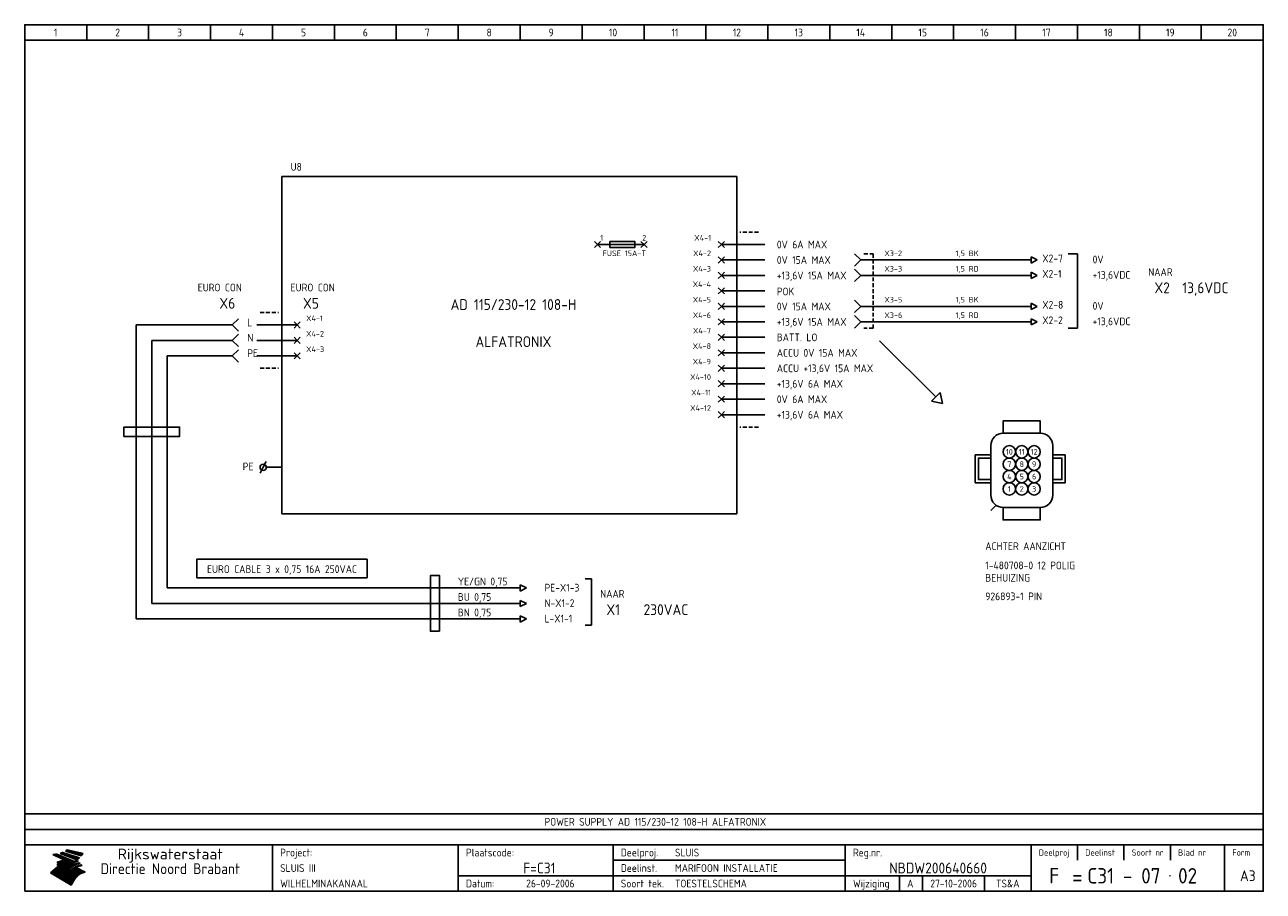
# Model space of a CAD drawing. Extents: x 10 to 1602, y 10 to 1124.
import ezdxf
from ezdxf.enums import TextEntityAlignment as Align

# ---------------------------------------------------------------- set-up
doc = ezdxf.new("R2010")
doc.units = 0
doc.header["$MEASUREMENT"] = 0
doc.header["$PDMODE"] = 1
doc.linetypes.add('DASHDOT', pattern=[1, 0.5, -0.25, 0, -0.25])
doc.linetypes.add('HIDDEN', pattern=[9.525, 6.35, -3.175])
for name, color, linetype in [('0-25', 7, 'CONTINUOUS'), ('0-35', 2, 'CONTINUOUS'), ('0-50', 3, 'CONTINUOUS'), ('B-25', 7, 'CONTINUOUS'), ('B-35', 2, 'CONTINUOUS'), ('S-25', 7, 'CONTINUOUS')]:
    doc.layers.add(name, color=color, linetype=linetype)
doc.styles.add('ISO', font='iso.shx')
doc.styles.get("Standard").update_dxf_attribs({"font": 'iso.shx'})

# ---------------------------------------------------------------- blocks, each defined once
blk = doc.blocks.new('KADERA3')
at = {"layer": '0-25'}
for p, q in [((30, 285), (30, 290)), ((50, 285), (50, 290)), ((70, 285), (70, 290)), ((90, 285), (90, 290)), ((110, 285), (110, 290)), ((130, 285), (130, 290)), ((150, 285), (150, 290)), ((170, 285), (170, 290)), ((190, 285), (190, 290)), ((210, 285), (210, 290)), ((230, 285), (230, 290)), ((250, 285), (250, 290)), ((270, 285), (270, 290)), ((290, 285), (290, 290)), ((310, 285), (310, 290)), ((330, 285), (330, 290)), ((350, 285), (350, 290)), ((370, 285), (370, 290)), ((390, 285), (390, 290)), ((10, 285), (410, 285)), ((410, 35), (10, 35)), ((410, 30), (10, 30)), ((350, 25), (350, 20)), ((365, 25), (365, 20)), ((380, 25), (380, 20)), ((200, 20), (275, 20)), ((150, 15), (335, 15)), ((292.5, 15), (292.5, 10)), ((300, 15), (300, 10)), ((320, 15), (320, 10))]:
    blk.add_line(p, q, dxfattribs=at)
at = {"layer": '0-25', "color": 7}
for p, q in [((19.1, 21.89), (25.12, 19)), ((19.1, 21.89), (25.12, 19)), ((19.17, 21.86), (20.7, 21.86)), ((19.29, 21.8), (20.83, 21.8)), ((19.4, 21.75), (20.96, 21.75)), ((19.52, 21.69), (21.09, 21.69)), ((19.64, 21.63), (21.22, 21.63)), ((19.74, 21.92), (20.56, 21.92)), ((19.75, 21.58), (21.36, 21.58)), ((19.87, 21.52), (21.49, 21.52)), ((19.99, 21.47), (21.62, 21.47)), ((20.11, 21.41), (21.75, 21.41)), ((20.22, 21.35), (21.88, 21.35)), ((20.25, 21.97), (20.43, 21.97)), ((20.34, 21.3), (22.02, 21.3)), ((20.38, 21.99), (26.02, 19.59)), ((20.38, 21.99), (26.02, 19.59)), ((20.46, 21.24), (22.15, 21.24)), ((20.57, 21.18), (22.28, 21.18)), ((20.69, 21.13), (22.41, 21.13)), ((20.81, 21.07), (22.55, 21.07)), ((20.92, 21.02), (22.68, 21.02)), ((21.04, 20.96), (22.81, 20.96)), ((21.16, 20.9), (22.94, 20.9)), ((21.27, 20.85), (23.07, 20.85)), ((21.39, 20.79), (23.21, 20.79)), ((21.47, 22.25), (26.83, 20.19)), ((21.47, 22.25), (26.83, 20.19)), ((21.49, 22.25), (23.07, 22.25)), ((21.51, 20.73), (23.34, 20.73)), ((21.6, 22.2), (23.25, 22.2)), ((21.63, 20.68), (23.47, 20.68)), ((21.65, 22.31), (22.89, 22.31)), ((21.74, 20.62), (23.6, 20.62)), ((21.75, 22.14), (23.42, 22.14)), ((21.8, 22.37), (22.71, 22.37)), ((21.86, 20.57), (23.73, 20.57)), ((21.9, 22.08), (23.6, 22.08)), ((21.94, 22.42), (22.53, 22.42)), ((21.98, 20.51), (23.87, 20.51)), ((22.04, 22.03), (23.78, 22.03)), ((22.06, 22.48), (22.36, 22.48)), ((22.09, 20.45), (24, 20.45)), ((22.18, 22.53), (27.65, 20.8)), ((22.18, 22.53), (27.65, 20.8)), ((22.19, 21.97), (23.96, 21.97)), ((22.21, 20.4), (24.13, 20.4)), ((22.33, 20.34), (24.26, 20.34)), ((22.34, 21.92), (24.13, 21.92)), ((22.37, 20), (23.08, 20)), ((22.44, 20.28), (24.4, 20.28)), ((22.48, 21.86), (24.31, 21.86)), ((22.49, 20.06), (23.04, 20.06)), ((22.56, 20.23), (24.53, 20.23)), ((22.61, 20.12), (22.93, 20.12)), ((22.63, 21.8), (24.49, 21.8)), ((22.68, 20.17), (24.66, 20.17)), ((22.71, 20.17), (22.82, 20.17)), ((23.11, 20.02), (22.77, 20.2)), ((23.11, 20.02), (22.77, 20.2)), ((22.78, 21.75), (24.67, 21.75)), ((22.79, 20.12), (24.79, 20.12)), ((22.91, 20.06), (24.92, 20.06)), ((22.92, 21.69), (24.85, 21.69)), ((23.03, 20), (25.06, 20)), ((23.07, 21.63), (25.02, 21.63)), ((23.14, 22.99), (28.22, 21.46)), ((23.14, 22.99), (28.22, 21.46)), ((23.15, 22.98), (25.33, 22.98)), ((23.22, 21.58), (25.2, 21.58)), ((23.23, 23.04), (25.09, 23.04)), ((23.32, 23.1), (24.84, 23.1)), ((23.34, 22.93), (25.57, 22.93)), ((23.36, 21.52), (25.38, 21.52)), ((23.4, 23.15), (24.6, 23.15)), ((23.49, 23.21), (24.36, 23.21)), ((23.51, 21.47), (25.56, 21.47)), ((23.52, 22.87), (25.81, 22.87)), ((23.57, 23.27), (24.12, 23.27)), ((23.64, 23.32), (23.87, 23.32)), ((23.66, 21.41), (25.74, 21.41)), ((23.7, 23.36), (28.82, 22.17)), ((23.7, 23.36), (28.82, 22.17)), ((23.71, 22.82), (26.06, 22.82)), ((23.8, 21.35), (25.91, 21.35)), ((23.9, 22.76), (26.3, 22.76)), ((23.95, 21.3), (26.09, 21.3)), ((24.09, 22.7), (26.54, 22.7)), ((24.09, 21.24), (26.27, 21.24)), ((24.24, 21.18), (26.45, 21.18)), ((24.27, 22.65), (26.78, 22.65)), ((24.39, 21.13), (26.62, 21.13)), ((24.46, 22.59), (27.03, 22.59)), ((24.53, 21.07), (26.8, 21.07)), ((24.65, 22.53), (27.27, 22.53)), ((24.68, 21.02), (26.98, 21.02)), ((24.83, 20.96), (27.16, 20.96)), ((24.84, 22.48), (27.51, 22.48)), ((24.97, 20.9), (27.34, 20.9)), ((25.02, 22.42), (27.75, 22.42)), ((25.12, 20.85), (27.51, 20.85)), ((25.21, 22.37), (28, 22.37)), ((25.27, 20.79), (27.63, 20.79)), ((25.4, 22.31), (28.24, 22.31)), ((25.41, 20.73), (27.57, 20.73)), ((25.56, 20.68), (27.51, 20.68)), ((25.58, 22.25), (28.48, 22.25)), ((25.71, 20.62), (27.44, 20.62)), ((25.77, 22.2), (28.72, 22.2)), ((25.85, 20.57), (27.37, 20.57)), ((25.96, 22.14), (28.79, 22.14)), ((26, 20.51), (27.29, 20.51)), ((26.15, 22.08), (28.75, 22.08)), ((26.15, 20.45), (27.22, 20.45)), ((26.29, 20.4), (27.14, 20.4)), ((26.33, 22.03), (28.71, 22.03)), ((26.44, 20.34), (27.06, 20.34)), ((26.52, 21.97), (28.66, 21.97)), ((26.59, 20.28), (26.97, 20.28)), ((26.71, 21.92), (28.62, 21.92)), ((26.73, 20.23), (26.89, 20.23)), ((26.9, 21.86), (28.57, 21.86)), ((27.08, 21.8), (28.52, 21.8)), ((27.27, 21.75), (28.48, 21.75)), ((27.46, 21.69), (28.43, 21.69)), ((27.65, 21.63), (28.38, 21.63)), ((27.83, 21.58), (28.33, 21.58)), ((28.02, 21.52), (28.28, 21.52)), ((28.21, 21.47), (28.22, 21.47)), ((20.58, 17.88), (18.3, 16)), ((20.58, 17.88), (18.3, 16)), ((24.94, 11.97), (18.3, 16)), ((24.94, 11.97), (18.3, 16)), ((18.31, 16.01), (20.96, 16.01)), ((18.38, 16.07), (21.46, 16.07)), ((18.45, 16.12), (21.88, 16.12)), ((18.52, 16.18), (22.15, 16.18)), ((18.59, 16.23), (22.38, 16.23)), ((18.65, 16.29), (22.58, 16.29)), ((18.72, 16.35), (22.75, 16.35)), ((18.79, 16.4), (22.91, 16.4)), ((18.86, 16.46), (20.6, 16.46)), ((18.93, 16.52), (20.6, 16.52)), ((18.99, 16.57), (20.6, 16.57)), ((19.06, 16.63), (20.6, 16.63)), ((19.13, 16.68), (20.6, 16.68)), ((19.2, 16.74), (20.6, 16.74)), ((19.27, 16.8), (20.6, 16.8)), ((19.33, 16.85), (21.07, 16.85)), ((19.4, 16.91), (21.55, 16.91)), ((19.47, 16.97), (21.88, 16.97)), ((19.54, 17.02), (22.13, 17.02)), ((19.61, 17.08), (22.34, 17.08)), ((19.67, 17.13), (20.6, 17.13)), ((19.74, 17.19), (20.6, 17.19)), ((19.81, 17.25), (20.6, 17.25)), ((19.88, 17.3), (20.6, 17.3)), ((19.95, 17.36), (20.6, 17.36)), ((20.01, 17.42), (20.6, 17.42)), ((20.08, 17.47), (20.93, 17.47)), ((20.15, 17.53), (21.26, 17.53)), ((20.22, 17.58), (21.51, 17.58)), ((20.29, 17.64), (21.72, 17.64)), ((20.35, 17.7), (21.9, 17.7)), ((20.42, 17.75), (22.07, 17.75)), ((20.49, 17.81), (22.22, 17.81)), ((20.56, 17.87), (22.36, 17.87)), ((20.6, 19.11), (20.58, 19.51)), ((20.6, 19.11), (20.58, 19.51)), ((20.58, 19.5), (22.09, 19.5)), ((20.58, 19.44), (21.95, 19.44)), ((20.59, 19.38), (21.79, 19.38)), ((20.59, 19.33), (21.62, 19.33)), ((20.59, 19.27), (21.42, 19.27)), ((20.6, 19.22), (21.2, 19.22)), ((20.6, 19.16), (20.93, 19.16)), ((20.6, 19.11), (20.69, 19.12)), ((20.6, 19.11), (20.69, 19.12)), ((20.6, 18.79), (20.77, 18.81)), ((20.6, 18.79), (20.77, 18.81)), ((20.6, 18.29), (20.6, 18.79)), ((20.6, 18.29), (20.6, 18.79)), ((20.6, 18.77), (22.46, 18.77)), ((20.6, 18.71), (22.33, 18.71)), ((20.6, 18.65), (22.19, 18.65)), ((20.6, 18.6), (22.04, 18.6)), ((20.6, 18.54), (21.87, 18.54)), ((20.6, 18.48), (21.68, 18.48)), ((20.6, 18.43), (21.46, 18.43)), ((20.6, 18.37), (21.21, 18.37)), ((20.6, 18.32), (20.87, 18.32)), ((20.6, 18.29), (20.88, 18.32)), ((20.6, 18.29), (20.88, 18.32)), ((20.6, 17.88), (20.86, 17.91)), ((20.6, 17.88), (20.86, 17.91)), ((20.6, 17.43), (20.97, 17.48)), ((20.6, 17.43), (20.97, 17.48)), ((20.6, 17.43), (20.6, 17.09)), ((20.6, 17.43), (20.6, 17.09)), ((20.6, 17.09), (21.26, 17.16)), ((20.6, 17.09), (21.26, 17.16)), ((20.6, 16.8), (21.37, 16.89)), ((20.6, 16.8), (21.37, 16.89)), ((20.6, 16.8), (20.6, 16.45)), ((20.6, 16.8), (20.6, 16.45)), ((20.6, 16.45), (21.56, 16.56)), ((20.6, 16.45), (21.56, 16.56)), ((20.6, 15.97), (21.67, 16.09)), ((20.6, 15.97), (21.67, 16.09)), ((20.7, 16.46), (23.06, 16.46)), ((20.9, 19.55), (22.23, 19.55)), ((20.9, 18.82), (22.59, 18.82)), ((20.98, 17.92), (22.5, 17.92)), ((21.02, 17.13), (22.53, 17.13)), ((21.19, 19.61), (22.35, 19.61)), ((21.2, 16.52), (23.2, 16.52)), ((21.32, 18.88), (22.71, 18.88)), ((21.32, 17.98), (22.62, 17.98)), ((21.42, 19.67), (22.47, 19.67)), ((21.47, 17.19), (22.7, 17.19)), ((21.59, 18.03), (22.74, 18.03)), ((21.61, 18.93), (22.82, 18.93)), ((21.62, 19.72), (22.59, 19.72)), ((21.72, 16.57), (23.32, 16.57)), ((21.77, 17.25), (22.85, 17.25)), ((21.8, 19.78), (22.69, 19.78)), ((21.8, 18.09), (22.85, 18.09)), ((21.84, 18.99), (22.92, 18.99)), ((21.96, 19.83), (22.79, 19.83)), ((21.99, 18.15), (22.95, 18.15)), ((22.01, 17.3), (22.99, 17.3)), ((22.03, 19.05), (23.03, 19.05)), ((22.1, 16.63), (23.44, 16.63)), ((22.11, 19.89), (22.89, 19.89)), ((22.16, 18.2), (23.05, 18.2)), ((22.21, 19.1), (23.12, 19.1)), ((22.21, 17.36), (23.12, 17.36)), ((22.24, 19.95), (22.99, 19.95)), ((22.31, 18.26), (23.15, 18.26)), ((22.36, 19.16), (23.22, 19.16)), ((22.38, 16.68), (23.56, 16.68)), ((22.39, 17.42), (23.24, 17.42)), ((22.45, 18.32), (23.24, 18.32)), ((22.51, 19.22), (23.3, 19.22)), ((22.56, 17.47), (23.36, 17.47)), ((22.59, 18.37), (23.33, 18.37)), ((22.6, 16.74), (23.66, 16.74)), ((22.64, 19.27), (23.39, 19.27)), ((22.71, 18.43), (23.42, 18.43)), ((22.71, 17.53), (23.47, 17.53)), ((22.77, 19.33), (23.47, 19.33)), ((22.79, 16.8), (23.77, 16.8)), ((22.83, 18.48), (23.5, 18.48)), ((22.84, 17.58), (23.57, 17.58)), ((22.89, 19.38), (23.55, 19.38)), ((22.94, 18.54), (23.58, 18.54)), ((22.96, 16.85), (23.86, 16.85)), ((22.97, 17.64), (23.67, 17.64)), ((23, 19.44), (23.63, 19.44)), ((23.04, 18.6), (23.66, 18.6)), ((23.1, 19.5), (23.72, 19.5)), ((23.1, 17.7), (23.77, 17.7)), ((23.12, 16.91), (23.96, 16.91)), ((23.14, 18.65), (23.74, 18.65)), ((23.15, 19.95), (25.19, 19.95)), ((23.21, 19.55), (23.8, 19.55)), ((23.21, 17.75), (23.86, 17.75)), ((23.21, 16.01), (28.9, 16.01)), ((23.24, 18.71), (23.82, 18.71)), ((23.26, 19.89), (25.32, 19.89)), ((23.26, 16.97), (24.05, 16.97)), ((23.3, 19.61), (23.88, 19.61)), ((23.32, 17.81), (23.95, 17.81)), ((23.33, 18.77), (23.91, 18.77)), ((23.37, 16.07), (29.08, 16.07)), ((23.38, 19.83), (25.45, 19.83)), ((23.39, 19.67), (23.81, 19.67)), ((23.39, 17.02), (24.14, 17.02)), ((23.42, 18.82), (23.99, 18.82)), ((23.42, 17.87), (24.03, 17.87)), ((23.45, 19.7), (23.58, 19.79)), ((23.45, 19.7), (23.58, 19.79)), ((23.48, 19.72), (23.7, 19.72)), ((23.5, 19.78), (25.58, 19.78)), ((23.51, 18.88), (24.07, 18.88)), ((23.51, 16.12), (29.27, 16.12)), ((23.52, 17.92), (24.11, 17.92)), ((23.52, 17.08), (24.22, 17.08)), ((23.54, 18.9), (24.3, 19.42)), ((23.54, 18.9), (24.3, 19.42)), ((23.56, 19.78), (23.59, 19.78)), ((23.56, 19.39), (23.9, 19.62)), ((23.56, 19.39), (23.9, 19.62)), ((23.58, 19.79), (23.9, 19.62)), ((23.58, 19.79), (23.9, 19.62)), ((23.59, 18.93), (24.15, 18.93)), ((23.61, 19.72), (25.72, 19.72)), ((23.62, 17.98), (24.2, 17.98)), ((23.63, 17.13), (24.3, 17.13)), ((23.65, 18.59), (24.62, 19.25)), ((23.65, 18.59), (24.62, 19.25)), ((29.41, 16.17), (23.65, 16.17)), ((23.67, 18.99), (24.23, 18.99)), ((23.71, 18.03), (24.28, 18.03)), ((23.73, 19.67), (25.85, 19.67)), ((23.75, 19.05), (24.32, 19.05)), ((23.75, 17.19), (24.38, 17.19)), ((23.77, 16.23), (29.47, 16.23)), ((23.79, 18.09), (24.36, 18.09)), ((23.83, 19.1), (24.4, 19.1)), ((23.85, 19.61), (25.98, 19.61)), ((23.85, 17.25), (24.46, 17.25)), ((23.88, 18.15), (24.44, 18.15)), ((23.89, 16.29), (29.36, 16.29)), ((23.92, 19.16), (24.48, 19.16)), ((23.94, 18.19), (25.23, 19.07)), ((23.94, 18.19), (25.23, 19.07)), ((23.95, 17.3), (24.55, 17.3)), ((23.96, 19.55), (25.96, 19.55)), ((23.96, 18.2), (24.53, 18.2)), ((24, 19.22), (24.56, 19.22)), ((24, 16.35), (29.24, 16.35)), ((24.04, 18.26), (24.61, 18.26)), ((24.05, 17.36), (24.63, 17.36)), ((24.06, 17.88), (25.34, 18.76)), ((24.06, 17.88), (25.34, 18.76)), ((24.08, 19.5), (25.88, 19.5)), ((24.08, 19.27), (24.58, 19.27)), ((24.11, 16.4), (29.13, 16.4)), ((24.13, 18.32), (24.69, 18.32)), ((24.14, 17.42), (24.71, 17.42)), ((24.16, 19.33), (24.47, 19.33)), ((24.2, 19.44), (25.79, 19.44)), ((24.21, 18.37), (24.77, 18.37)), ((24.21, 16.46), (29.02, 16.46)), ((24.23, 17.47), (24.79, 17.47)), ((24.24, 17.48), (25.52, 18.36)), ((24.24, 17.48), (25.52, 18.36)), ((24.25, 19.38), (24.36, 19.38)), ((24.29, 18.43), (24.85, 18.43)), ((24.3, 19.42), (24.62, 19.25)), ((24.3, 19.42), (24.62, 19.25)), ((24.31, 19.38), (25.71, 19.38)), ((24.31, 17.53), (24.87, 17.53)), ((24.31, 16.52), (28.91, 16.52)), ((24.35, 17.17), (25.64, 18.05)), ((24.35, 17.17), (25.64, 18.05)), ((24.37, 18.48), (24.94, 18.48)), ((24.39, 17.58), (24.96, 17.58)), ((24.4, 16.57), (28.79, 16.57)), ((24.43, 19.33), (25.62, 19.33)), ((24.45, 18.54), (25.02, 18.54)), ((24.47, 17.64), (25.04, 17.64)), ((24.49, 16.63), (28.68, 16.63)), ((24.54, 18.6), (25.1, 18.6)), ((24.55, 19.27), (25.54, 19.27)), ((24.56, 17.7), (25.12, 17.7)), ((24.57, 16.68), (28.57, 16.68)), ((24.62, 18.65), (25.18, 18.65)), ((24.63, 16.72), (25.91, 17.6)), ((24.63, 16.72), (25.91, 17.6)), ((24.64, 17.75), (25.2, 17.75)), ((24.66, 16.74), (28.45, 16.74)), ((24.67, 19.22), (25.45, 19.22)), ((24.7, 18.71), (25.27, 18.71)), ((24.72, 17.81), (25.29, 17.81)), ((24.74, 16.8), (28.34, 16.8)), ((24.78, 19.16), (25.37, 19.16)), ((24.78, 18.77), (25.34, 18.77)), ((24.8, 17.87), (25.37, 17.87)), ((24.82, 16.85), (28.23, 16.85)), ((24.87, 18.82), (25.4, 18.82)), ((24.89, 17.92), (25.45, 17.92)), ((24.9, 19.1), (25.28, 19.1)), ((24.9, 16.91), (28.11, 16.91)), ((24.95, 18.88), (25.45, 18.88)), ((24.97, 17.98), (25.53, 17.98)), ((24.99, 16.97), (28, 16.97)), ((25.02, 19.05), (25.2, 19.05)), ((25.03, 18.93), (25.51, 18.93)), ((25.05, 18.03), (25.61, 18.03)), ((25.07, 17.02), (27.89, 17.02)), ((25.11, 18.99), (25.57, 18.99)), ((26.02, 19.59), (25.12, 19)), ((26.02, 19.59), (25.12, 19)), ((25.13, 18.09), (25.68, 18.09)), ((25.15, 17.08), (27.77, 17.08)), ((25.19, 19.05), (25.63, 19.05)), ((25.21, 18.15), (25.75, 18.15)), ((25.23, 17.13), (27.66, 17.13)), ((25.26, 19.1), (25.7, 19.1)), ((25.3, 18.2), (25.82, 18.2)), ((25.31, 17.19), (27.55, 17.19)), ((25.33, 19.16), (25.77, 19.16)), ((25.38, 18.26), (25.89, 18.26)), ((25.39, 19.22), (25.85, 19.22)), ((25.4, 17.25), (27.43, 17.25)), ((25.46, 18.32), (25.97, 18.32)), ((25.47, 19.27), (25.93, 19.27)), ((25.48, 17.3), (27.32, 17.3)), ((25.54, 19.33), (26.03, 19.33)), ((25.54, 18.37), (26.06, 18.37)), ((25.56, 17.36), (27.21, 17.36)), ((25.62, 18.43), (26.14, 18.43)), ((25.63, 19.38), (26.13, 19.38)), ((25.64, 17.42), (27.1, 17.42)), ((25.7, 18.48), (26.24, 18.48)), ((25.72, 19.44), (26.24, 19.44)), ((25.73, 17.47), (26.98, 17.47)), ((25.79, 18.54), (26.34, 18.54)), ((25.81, 17.53), (26.87, 17.53)), ((25.82, 19.5), (26.36, 19.5)), ((25.89, 18.6), (26.46, 18.6)), ((25.89, 17.58), (26.76, 17.58)), ((25.93, 19.55), (26.53, 19.55)), ((25.96, 17.64), (26.64, 17.64)), ((25.99, 18.65), (26.58, 18.65)), ((26.04, 17.7), (26.59, 17.7)), ((26.06, 19.61), (26.85, 19.61)), ((26.1, 18.71), (26.72, 18.71)), ((26.12, 17.75), (26.67, 17.75)), ((26.2, 17.81), (26.76, 17.81)), ((26.21, 19.67), (27.23, 19.67)), ((26.23, 18.77), (26.89, 18.77)), ((26.29, 17.87), (26.86, 17.87)), ((26.37, 18.82), (27.09, 18.82)), ((26.39, 17.92), (26.97, 17.92)), ((26.44, 19.72), (27.18, 19.72)), ((26.49, 17.98), (27.09, 17.98)), ((26.53, 18.88), (27.34, 18.88)), ((26.56, 17.68), (29.54, 16.2)), ((26.56, 17.68), (29.54, 16.2)), ((26.6, 18.03), (27.22, 18.03)), ((26.72, 18.09), (27.38, 18.09)), ((26.73, 18.93), (27.66, 18.93)), ((26.85, 18.15), (27.56, 18.15)), ((26.99, 18.99), (27.9, 18.99)), ((27, 18.2), (27.8, 18.2)), ((27.13, 19.78), (27.25, 19.64)), ((27.13, 19.78), (27.25, 19.64)), ((27.18, 18.26), (28.13, 18.26)), ((27.26, 19.05), (27.84, 19.05)), ((27.39, 18.32), (28.47, 18.32)), ((27.7, 18.37), (28.49, 18.37)), ((27.78, 19.1), (27.93, 18.96)), ((27.78, 19.1), (27.93, 18.96)), ((28, 18.43), (28.44, 18.43)), ((28.29, 15.83), (29.54, 16.2)), ((28.29, 15.83), (29.54, 16.2)), ((28.39, 18.48), (28.54, 18.32)), ((28.39, 18.48), (28.54, 18.32)), ((29.54, 16.2), (29.45, 16.17)), ((29.54, 16.2), (29.45, 16.17)), ((29.46, 16.18), (29.47, 16.18)), ((18.38, 15.95), (20.6, 15.95)), ((18.47, 15.9), (20.6, 15.9)), ((18.57, 15.84), (20.6, 15.84)), ((18.66, 15.78), (20.6, 15.78)), ((18.75, 15.73), (20.6, 15.73)), ((18.85, 15.67), (20.6, 15.67)), ((18.94, 15.62), (20.6, 15.62)), ((19.03, 15.56), (27.83, 15.56)), ((19.12, 15.5), (27.75, 15.5)), ((19.22, 15.45), (27.66, 15.45)), ((19.31, 15.39), (27.58, 15.39)), ((19.4, 15.33), (27.5, 15.33)), ((19.49, 15.28), (27.43, 15.28)), ((19.59, 15.22), (27.36, 15.22)), ((19.68, 15.17), (27.29, 15.17)), ((19.77, 15.11), (27.22, 15.11)), ((19.86, 15.05), (27.15, 15.05)), ((19.96, 15), (27.09, 15)), ((20.05, 14.94), (27.02, 14.94)), ((20.14, 14.88), (26.96, 14.88)), ((20.24, 14.83), (26.9, 14.83)), ((20.33, 14.77), (26.84, 14.77)), ((20.42, 14.72), (26.79, 14.72)), ((20.51, 14.66), (26.73, 14.66)), ((20.6, 15.97), (20.6, 15.58)), ((20.6, 15.97), (20.6, 15.58)), ((20.6, 15.58), (21.95, 15.73)), ((20.6, 15.58), (21.95, 15.73)), ((20.61, 14.6), (26.68, 14.6)), ((20.7, 14.55), (26.62, 14.55)), ((20.79, 14.49), (26.57, 14.49)), ((20.88, 14.43), (26.52, 14.43)), ((20.94, 15.62), (27.92, 15.62)), ((20.98, 14.38), (26.47, 14.38)), ((21.07, 14.32), (26.42, 14.32)), ((21.16, 14.27), (26.38, 14.27)), ((21.25, 14.21), (26.33, 14.21)), ((21.35, 14.15), (26.29, 14.15)), ((21.44, 14.1), (26.24, 14.1)), ((21.45, 15.67), (28.01, 15.67)), ((21.53, 14.04), (26.2, 14.04)), ((21.63, 13.98), (26.16, 13.98)), ((21.72, 13.93), (26.12, 13.93)), ((21.81, 13.87), (26.08, 13.87)), ((21.9, 13.82), (26.04, 13.82)), ((21.96, 15.73), (28.11, 15.73)), ((22, 13.76), (26, 13.76)), ((22.09, 13.7), (25.96, 13.7)), ((22.18, 13.65), (25.93, 13.65)), ((22.27, 13.59), (25.89, 13.59)), ((22.34, 15.78), (28.21, 15.78)), ((22.37, 13.53), (25.86, 13.53)), ((22.46, 13.48), (25.82, 13.48)), ((22.55, 13.42), (25.79, 13.42)), ((22.62, 15.84), (28.33, 15.84)), ((22.65, 13.37), (25.76, 13.37)), ((22.74, 13.31), (25.73, 13.31)), ((22.83, 13.25), (25.69, 13.25)), ((22.84, 15.9), (28.52, 15.9)), ((22.92, 13.2), (25.66, 13.2)), ((23.02, 13.14), (25.63, 13.14)), ((23.04, 15.95), (28.71, 15.95)), ((23.11, 13.08), (25.59, 13.08)), ((23.2, 13.03), (25.56, 13.03)), ((23.29, 12.97), (25.53, 12.97)), ((23.39, 12.92), (25.5, 12.92)), ((23.48, 12.86), (25.46, 12.86)), ((23.57, 12.8), (25.43, 12.8)), ((23.66, 12.75), (25.4, 12.75)), ((23.76, 12.69), (25.36, 12.69)), ((23.85, 12.63), (25.33, 12.63)), ((23.94, 12.58), (25.3, 12.58)), ((24.04, 12.52), (25.26, 12.52)), ((24.13, 12.47), (25.23, 12.47)), ((24.22, 12.41), (25.2, 12.41)), ((24.31, 12.35), (25.17, 12.35)), ((24.41, 12.3), (25.13, 12.3)), ((24.5, 12.24), (25.1, 12.24)), ((24.59, 12.18), (25.07, 12.18)), ((24.68, 12.13), (25.03, 12.13)), ((24.78, 12.07), (25, 12.07)), ((24.87, 12.02), (24.97, 12.02)), ((24.94, 11.97), (25.81, 13.45)), ((24.94, 11.97), (25.81, 13.45))]:
    blk.add_line(p, q, dxfattribs=at)
for centre, radius, start, end in [((19.15, 29.7), 7.8, 269.6055, 279.0886), ((19.15, 29.7), 7.8, 269.6055, 279.0886), ((19.93, 25.38), 5.91, 276.3402, 298.7463), ((19.93, 25.38), 5.91, 276.3402, 298.7463), ((19.84, 25.09), 6.03, 278.129, 302.868), ((19.84, 25.09), 6.03, 278.129, 302.868), ((19.84, 27.26), 5.27, 288.0217, 296.3084), ((19.84, 27.26), 5.27, 288.0217, 296.3084), ((20.49, 27.56), 5.28, 300.0654, 307.393), ((20.49, 27.56), 5.28, 300.0654, 307.393), ((24.11, 24.7), 5.26, 301.1147, 312.2814), ((24.11, 24.7), 5.26, 301.1147, 312.2814), ((21.95, 27.32), 8.59, 316.9248, 323.1399), ((21.95, 27.32), 8.59, 316.9248, 323.1399), ((20.21, 23.78), 5.91, 273.6149, 304.3803), ((20.21, 23.78), 5.91, 273.6149, 304.3803), ((20.35, 24.56), 5.76, 274.164, 302.5474), ((20.35, 24.56), 5.76, 274.164, 302.5474), ((20.05, 24.28), 6.02, 277.9472, 305.7139), ((20.05, 24.28), 6.02, 277.9472, 305.7139), ((20.04, 23.49), 6.09, 278.8115, 306.4242), ((20.04, 23.49), 6.09, 278.8115, 306.4242), ((20.53, 23.07), 5.96, 277.0519, 304.973), ((20.53, 23.07), 5.96, 277.0519, 304.973), ((20.72, 22.76), 5.91, 276.3402, 304.3803), ((20.72, 22.76), 5.91, 276.3402, 304.3803), ((21.06, 22.34), 5.81, 274.9043, 303.1745), ((21.06, 22.34), 5.81, 274.9043, 303.1745), ((20.82, 22.06), 6.04, 278.1111, 305.8489), ((20.82, 22.06), 6.04, 278.1111, 305.8489), ((21.3, 21.6), 5.91, 276.3402, 304.3803), ((21.3, 21.6), 5.91, 276.3402, 304.3803), ((27.05, 17.17), 2.63, 107.4286, 133.7799), ((27.05, 17.17), 2.63, 107.4286, 133.7799), ((27.45, 16.91), 2.81, 110.4143, 138.7411), ((27.45, 16.91), 2.81, 110.4143, 138.7411), ((27.57, 15.64), 3.4, 98.1566, 126.9045), ((27.57, 15.64), 3.4, 98.1566, 126.9045), ((27.91, 15.54), 3.39, 100.5835, 132.088), ((27.91, 15.54), 3.39, 100.5835, 132.088), ((28.21, 14.74), 3.67, 95.7581, 128.7216), ((28.21, 14.74), 3.67, 95.7581, 128.7216), ((27.01, 16.84), 2.93, 87.7348, 104.8316), ((27.01, 16.84), 2.93, 87.7348, 104.8316), ((27.37, 15.71), 3.93, 91.7838, 103.2817), ((27.37, 15.71), 3.93, 91.7838, 103.2817), ((28.4, 15.05), 3.21, 96.3886, 125.0052), ((28.4, 15.05), 3.21, 96.3886, 125.0052), ((27.82, 16.31), 2.8, 90.634, 105.1984), ((27.82, 16.31), 2.8, 90.634, 105.1984), ((28.19, 15.04), 3.93, 93.8342, 103.2817), ((28.19, 15.04), 3.93, 93.8342, 103.2817), ((28.58, 15.69), 2.8, 93.8141, 105.1984), ((28.58, 15.69), 2.8, 93.8141, 105.1984), ((28.95, 14.41), 3.93, 96.0135, 103.2817), ((28.95, 14.41), 3.93, 96.0135, 103.2817), ((31.24, 10.26), 6.3, 117.9568, 149.6251), ((31.24, 10.26), 6.3, 117.9568, 149.6251)]:
    blk.add_arc(centre, radius, start, end, dxfattribs=at)
at = {"layer": '0-35'}
for p, q in [((90, 25), (90, 10)), ((150, 25), (150, 10)), ((200, 25), (200, 10)), ((275, 25), (275, 10)), ((335, 25), (335, 10)), ((397.5, 25), (397.5, 10))]:
    blk.add_line(p, q, dxfattribs=at)
at = {"layer": '0-50'}
for p, q in [((10, 25), (410, 25)), ((348.75, 15), (351.25, 15)), ((348.75, 13.5), (351.25, 13.5))]:
    blk.add_line(p, q, dxfattribs=at)
blk.add_lwpolyline([(10, 10), (410, 10), (410, 290), (10, 290)], close=True, dxfattribs=at)
at = {"layer": '0-50', "const_width": 0.25}
blk.add_lwpolyline([(379.75, 15, 1), (380, 15, 1)], format="xyb", close=True, dxfattribs=at)
at = {"layer": '0-25', "style": 'ISO'}
for s, height, p in [('Project:', 2.5, (92.5, 22.5)), ('Plaatscode:', 2.5, (152.5, 22.5)), ('Deelproj.', 2.5, (202.5, 22.5)), ('Reg.nr.', 2.5, (277.5, 22.5)), ('Deelproj', 2, (337.5, 22.5)), ('Deelinst', 2, (352.5, 22.5)), ('Soort nr', 2, (367.5, 22.5)), ('Blad nr', 2, (382.5, 22.5)), ('Form', 2, (400, 22.5)), ('Deelinst.', 2.5, (202.5, 17.5)), ('Datum:', 2.5, (152.5, 12.5)), ('Soort tek.', 2.5, (202.5, 12.5)), ('Wijziging', 2.5, (277.5, 12.5))]:
    blk.add_text(s, height=height, dxfattribs=at).set_placement(p, align=Align.MIDDLE_LEFT)
for tag, p in [('STR1', (20, 287.5)), ('STR2', (40, 287.5)), ('STR3', (60, 287.5)), ('STR4', (80, 287.5)), ('STR5', (100, 287.5)), ('STR6', (120, 287.5)), ('STR7', (140, 287.5)), ('STR8', (160, 287.5)), ('STR9', (180, 287.5)), ('STR10', (200, 287.5)), ('STR11', (220, 287.5)), ('STR12', (240, 287.5)), ('STR13', (260, 287.5)), ('STR14', (280, 287.5)), ('STR15', (300, 287.5)), ('STR16', (320, 287.5)), ('STR17', (340, 287.5)), ('STR18', (360, 287.5)), ('STR19', (380, 287.5)), ('STR20', (400, 287.5)), ('W', (180, 12.5)), ('Z', (310, 12.5)), ('Y', (327.5, 12.5))]:
    blk.add_attdef(tag, text='', height=2.5, dxfattribs=at).set_placement(p, align=Align.MIDDLE)
for tag, p in [('N', (220, 22.5)), ('B', (92.5, 17.5)), ('P', (220, 17.5)), ('C', (92.5, 12.5)), ('U', (220, 12.5)), ('REV', (295, 12.5))]:
    blk.add_attdef(tag, text='', height=2.5, dxfattribs=at).set_placement(p, align=Align.MIDDLE_LEFT)
at = {"layer": '0-35', "style": 'ISO', "width": 1.182609}
blk.add_text('Rijkswaterstaat', height=3.5, dxfattribs=at).set_placement((40, 20.28), (74, 20.28), align=Align.FIT)
at = {"layer": '0-35', "color": 2, "style": 'ISO', "width": 1.016949}
blk.add_text('Directie Noord Brabant', height=3.5, dxfattribs=at).set_placement((34.5, 15.53), (79.5, 15.53), align=Align.FIT)
at = {"layer": '0-35', "style": 'ISO'}
for tag, p in [('X', (178.5, 17.5)), ('FORM', (402.5, 15))]:
    blk.add_attdef(tag, text='', height=3.5, dxfattribs=at).set_placement(p, align=Align.MIDDLE_LEFT)
blk.add_attdef('RNR', text='', height=3.5, dxfattribs=at).set_placement((305, 17.5), align=Align.MIDDLE)
at = {"layer": '0-50', "style": 'ISO'}
for tag, p in [('M', (342.5, 15)), ('O', (365, 15))]:
    blk.add_attdef(tag, text='', height=5, dxfattribs=at).set_placement(p, align=Align.MIDDLE)
blk.add_attdef('Q', text='', height=5, dxfattribs=at).set_placement((382.5, 15), align=Align.MIDDLE_LEFT)
blk = doc.blocks.new('0033')
at = {"layer": 'S-25'}
for p in [(-0.94, -1.88), (0.94, 1.88)]:
    blk.add_line(p, (0, 0), dxfattribs=at)
blk.add_circle((0, 0), 1, dxfattribs=at)
at = {"layer": 'B-25'}
blk.add_attdef('KT', text='', height=2.5, dxfattribs=at).set_placement((-2, -1), align=Align.RIGHT)
blk.add_attdef('KN1', (2, -1.01), '', height=2.5, dxfattribs=at)

msp = doc.modelspace()

# ---------------------------------------------------------------- linework, layer by layer
at = {"layer": '0-35'}
for p, q in [((93, 241), (240, 241)), ((93, 241), (93, 132)), ((240, 241), (240, 132)), ((93, 132), (240, 132))]:
    msp.add_line(p, q, dxfattribs=at)
at = {"layer": '0-50'}
for p, q in [((249, 219), (244, 219)), ((249, 214), (244, 214)), ((249, 209), (244, 209)), ((249, 204), (244, 204)), ((249, 199), (244, 199)), ((85, 193), (90, 193)), ((249, 194), (244, 194)), ((85, 188), (90, 188)), ((249, 189), (244, 189)), ((249, 184), (244, 184)), ((85, 183), (90, 183)), ((249, 179), (244, 179)), ((249, 174), (244, 174)), ((249, 169), (244, 169)), ((249, 164), (244, 164)), ((322, 133), (323.72, 134.72))]:
    msp.add_line(p, q, dxfattribs=at)
msp.add_lwpolyline([(326, 158), (338, 158, -0.414214), (342, 154), (342, 138, -0.414214), (338, 134), (326, 134, -0.414214), (322, 138), (322, 154, -0.414214)], format="xyb", close=True, dxfattribs=at)
at = {"layer": 'B-25'}
for p, q in [((337, 214), (335, 215)), ((335, 215), (335, 213)), ((335, 213), (337, 214)), ((337, 209), (335, 210)), ((335, 210), (335, 208)), ((335, 208), (337, 209)), ((337, 199), (335, 200)), ((335, 200), (335, 198)), ((335, 198), (337, 199)), ((335, 195), (335, 193)), ((337, 194), (335, 195)), ((335, 193), (337, 194)), ((304.24, 169.76), (286.1, 187.9)), ((305.66, 171.17), (302.83, 168.34)), ((302.83, 168.34), (306.36, 167.64)), ((306.36, 167.64), (305.66, 171.17)), ((170, 109), (170, 107)), ((172, 108), (170, 109)), ((170, 107), (172, 108)), ((191, 111), (193, 111)), ((193, 111), (193, 96)), ((170, 104), (170, 102)), ((172, 103), (170, 104)), ((170, 102), (172, 103)), ((172, 98), (170, 99)), ((170, 99), (170, 97)), ((170, 97), (172, 98)), ((193, 96), (191, 96))]:
    msp.add_line(p, q, dxfattribs=at)
for points in [[(199, 220), (207, 220), (207, 218), (199, 218)], [(42, 157), (60, 157), (60, 160), (42, 160)], [(120.57, 111.28), (65.57, 111.28), (65.57, 117.28), (120.57, 117.28)], [(144, 94), (144, 112), (141, 112), (141, 94)]]:
    msp.add_lwpolyline(points, close=True, dxfattribs=at)
for points in [[(326, 158), (326, 162), (338, 162), (338, 158)], [(322, 142), (317, 142), (317, 151), (322, 151)], [(322, 143), (318, 143), (318, 150), (322, 150)], [(342, 151), (346, 151), (346, 142), (342, 142)], [(342, 150), (345, 150), (345, 143), (342, 143)], [(338, 134), (338, 130), (326, 130), (326, 134)]]:
    msp.add_lwpolyline(points, dxfattribs=at)
for centre in [(328, 152), (332, 152), (336, 152), (328, 148), (332, 148), (336, 148), (328, 144), (332, 144), (336, 144), (328, 140), (332, 140), (336, 140)]:
    msp.add_circle(centre, 2, dxfattribs=at)
at = {"layer": 'S-25'}
for p, q in [((195, 219), (194, 220)), ((195, 219), (196, 220)), ((210, 219), (209, 220)), ((210, 219), (211, 220)), ((235, 219), (234, 220)), ((235, 219), (236, 220)), ((195, 219), (194, 218)), ((210, 219), (195, 219)), ((195, 219), (196, 218)), ((210, 219), (209, 218)), ((210, 219), (211, 218)), ((235, 219), (234, 218)), ((235, 219), (236, 218)), ((244, 219), (235, 219)), ((280, 214), (278, 216)), ((347, 216), (350, 216)), ((350, 216), (350, 192)), ((235, 214), (234, 215)), ((235, 214), (234, 213)), ((235, 214), (236, 215)), ((244, 214), (235, 214)), ((235, 214), (236, 213)), ((280, 214), (278, 212)), ((335, 214), (280, 214)), ((235, 209), (234, 210)), ((235, 209), (234, 208)), ((235, 209), (236, 210)), ((244, 209), (235, 209)), ((235, 209), (236, 208)), ((280, 209), (278, 211)), ((280, 209), (278, 207)), ((335, 209), (280, 209)), ((235, 204), (234, 205)), ((235, 204), (234, 203)), ((235, 204), (236, 205)), ((244, 204), (235, 204)), ((235, 204), (236, 203)), ((235, 199), (234, 200)), ((235, 199), (236, 200)), ((280, 199), (278, 201)), ((235, 199), (234, 198)), ((244, 199), (235, 199)), ((235, 199), (236, 198)), ((280, 199), (278, 197)), ((280, 194), (278, 196)), ((335, 199), (280, 199)), ((46, 193), (77, 193)), ((46, 193), (46, 98)), ((77, 193), (79, 195)), ((77, 193), (79, 191)), ((90, 193), (98, 193)), ((98, 193), (97, 194)), ((98, 193), (97, 192)), ((98, 193), (99, 194)), ((98, 193), (99, 192)), ((235, 194), (234, 195)), ((235, 194), (234, 193)), ((235, 194), (236, 195)), ((244, 194), (235, 194)), ((235, 194), (236, 193)), ((280, 194), (278, 192)), ((335, 194), (280, 194)), ((350, 192), (347, 192)), ((51, 188), (77, 188)), ((51, 188), (51, 103)), ((77, 188), (79, 190)), ((77, 188), (79, 186)), ((90, 188), (98, 188)), ((98, 188), (97, 189)), ((98, 188), (97, 187)), ((98, 188), (99, 189)), ((98, 188), (99, 187)), ((235, 189), (234, 190)), ((235, 189), (234, 188)), ((235, 189), (236, 190)), ((244, 189), (235, 189)), ((235, 189), (236, 188)), ((77, 183), (79, 185)), ((98, 183), (97, 184)), ((98, 183), (99, 184)), ((235, 184), (234, 185)), ((235, 184), (234, 183)), ((235, 184), (236, 185)), ((244, 184), (235, 184)), ((235, 184), (236, 183)), ((56, 183), (77, 183)), ((56, 183), (56, 108)), ((77, 183), (79, 181)), ((90, 183), (98, 183)), ((98, 183), (97, 182)), ((98, 183), (99, 182)), ((235, 179), (234, 180)), ((235, 179), (236, 180)), ((235, 179), (234, 178)), ((244, 179), (235, 179)), ((235, 179), (236, 178)), ((235, 174), (234, 175)), ((235, 174), (234, 173)), ((235, 174), (236, 175)), ((235, 174), (236, 173)), ((244, 174), (235, 174)), ((235, 169), (234, 170)), ((235, 169), (234, 168)), ((235, 169), (236, 170)), ((244, 169), (235, 169)), ((235, 169), (236, 168)), ((235, 164), (234, 165)), ((235, 164), (234, 163)), ((235, 164), (236, 165)), ((244, 164), (235, 164)), ((235, 164), (236, 163)), ((88, 147), (93, 147)), ((56, 108), (170, 108)), ((51, 103), (170, 103)), ((46, 98), (170, 98))]:
    msp.add_line(p, q, dxfattribs=at)
at = {"layer": 'S-25', "linetype": 'HIDDEN', "ltscale": 0.2}
for p, q in [((247, 223), (241, 223)), ((281, 216), (284, 216)), ((284, 216), (284, 192)), ((86, 197), (92, 197)), ((284, 192), (281, 192)), ((86, 179), (92, 179)), ((247, 160), (241, 160))]:
    msp.add_line(p, q, dxfattribs=at)
at = {"layer": 'S-25'}
for p in [(168.25, 215), (168.25, 215), (168.25, 215), (175.5, 215), (175.5, 215), (175.5, 215), (182.75, 215), (182.75, 215), (182.75, 215), (180, 105), (40, 55), (180, 50), (180, 50)]:
    msp.add_point(p, dxfattribs=at)
at = {"layer": 'S-25', "linetype": 'Continuous'}
msp.add_point((85, 124.5), dxfattribs=at)
msp.add_point((85, 124.5), dxfattribs=at)

# ---------------------------------------------------------------- block references
at = {"layer": 'S-25'}
ref = msp.add_blockref('KADERA3', (0, 0), dxfattribs=at)
ref.add_attrib('B', 'SLUIS III', dxfattribs={"layer": '0-25', "height": 2.5, "style": 'ISO'}).set_placement((92.5, 17.5), align=Align.MIDDLE_LEFT)
ref.add_attrib('C', 'WILHELMINAKANAAL', dxfattribs={"layer": '0-25', "height": 2.5, "style": 'ISO'}).set_placement((92.5, 12.5), align=Align.MIDDLE_LEFT)
ref.add_attrib('N', 'SLUIS', dxfattribs={"layer": '0-25', "height": 2.5, "style": 'ISO'}).set_placement((220, 22.5), align=Align.MIDDLE_LEFT)
ref.add_attrib('P', 'MARIFOON INSTALLATIE', dxfattribs={"layer": '0-25', "height": 2.5, "style": 'ISO'}).set_placement((220, 17.5), align=Align.MIDDLE_LEFT)
ref.add_attrib('U', 'TOESTELSCHEMA', dxfattribs={"layer": '0-25', "height": 2.5, "style": 'ISO'}).set_placement((220, 12.5), align=Align.MIDDLE_LEFT)
ref.add_attrib('M', 'F', dxfattribs={"layer": '0-50', "height": 5, "style": 'ISO'}).set_placement((342.5, 15), align=Align.MIDDLE)
ref.add_attrib('O', 'C31 - 07', dxfattribs={"layer": '0-50', "height": 5, "style": 'ISO'}).set_placement((365, 15), align=Align.MIDDLE)
ref.add_attrib('Q', '02', dxfattribs={"layer": '0-50', "height": 5, "style": 'ISO'}).set_placement((382.5, 15), align=Align.MIDDLE_LEFT)
ref.add_attrib('X', 'F=C31', dxfattribs={"layer": '0-35', "height": 3.5, "style": 'ISO'}).set_placement((171, 17.5), align=Align.MIDDLE_LEFT)
ref.add_attrib('RNR', 'NBDW200640660', dxfattribs={"layer": '0-35', "height": 3.5, "style": 'ISO'}).set_placement((305, 17.5), align=Align.MIDDLE)
ref.add_attrib('W', '26-09-2006', dxfattribs={"layer": '0-25', "height": 2.5, "style": 'ISO'}).set_placement((179.75, 12.5), align=Align.MIDDLE)
ref.add_attrib('FORM', 'A3', dxfattribs={"layer": '0-35', "height": 3.5, "style": 'ISO'}).set_placement((402.5, 15), align=Align.MIDDLE_LEFT)
ref.add_attrib('REV', 'A', dxfattribs={"layer": '0-25', "height": 2.5, "style": 'ISO'}).set_placement((295, 12.5), align=Align.MIDDLE_LEFT)
ref.add_attrib('Z', '27-10-2006', dxfattribs={"layer": '0-25', "height": 2.5, "style": 'ISO'}).set_placement((310, 12.5), align=Align.MIDDLE)
ref.add_attrib('Y', 'TS&A', dxfattribs={"layer": '0-25', "height": 2.5, "style": 'ISO'}).set_placement((327.5, 12.5), align=Align.MIDDLE)
ref.add_attrib('STR1', '1', dxfattribs={"layer": '0-25', "height": 2.5, "style": 'ISO'}).set_placement((20, 287.5), align=Align.MIDDLE)
ref.add_attrib('STR2', '2', dxfattribs={"layer": '0-25', "height": 2.5, "style": 'ISO'}).set_placement((40, 287.5), align=Align.MIDDLE)
ref.add_attrib('STR3', '3', dxfattribs={"layer": '0-25', "height": 2.5, "style": 'ISO'}).set_placement((60, 287.5), align=Align.MIDDLE)
ref.add_attrib('STR4', '4', dxfattribs={"layer": '0-25', "height": 2.5, "style": 'ISO'}).set_placement((80, 287.5), align=Align.MIDDLE)
ref.add_attrib('STR5', '5', dxfattribs={"layer": '0-25', "height": 2.5, "style": 'ISO'}).set_placement((100, 287.5), align=Align.MIDDLE)
ref.add_attrib('STR6', '6', dxfattribs={"layer": '0-25', "height": 2.5, "style": 'ISO'}).set_placement((120, 287.5), align=Align.MIDDLE)
ref.add_attrib('STR7', '7', dxfattribs={"layer": '0-25', "height": 2.5, "style": 'ISO'}).set_placement((140, 287.5), align=Align.MIDDLE)
ref.add_attrib('STR8', '8', dxfattribs={"layer": '0-25', "height": 2.5, "style": 'ISO'}).set_placement((160, 287.5), align=Align.MIDDLE)
ref.add_attrib('STR9', '9', dxfattribs={"layer": '0-25', "height": 2.5, "style": 'ISO'}).set_placement((180, 287.5), align=Align.MIDDLE)
ref.add_attrib('STR10', '10', dxfattribs={"layer": '0-25', "height": 2.5, "style": 'ISO'}).set_placement((200, 287.5), align=Align.MIDDLE)
ref.add_attrib('STR11', '11', dxfattribs={"layer": '0-25', "height": 2.5, "style": 'ISO'}).set_placement((220, 287.5), align=Align.MIDDLE)
ref.add_attrib('STR12', '12', dxfattribs={"layer": '0-25', "height": 2.5, "style": 'ISO'}).set_placement((240, 287.5), align=Align.MIDDLE)
ref.add_attrib('STR13', '13', dxfattribs={"layer": '0-25', "height": 2.5, "style": 'ISO'}).set_placement((260, 287.5), align=Align.MIDDLE)
ref.add_attrib('STR14', '14', dxfattribs={"layer": '0-25', "height": 2.5, "style": 'ISO'}).set_placement((280, 287.5), align=Align.MIDDLE)
ref.add_attrib('STR15', '15', dxfattribs={"layer": '0-25', "height": 2.5, "style": 'ISO'}).set_placement((300, 287.5), align=Align.MIDDLE)
ref.add_attrib('STR16', '16', dxfattribs={"layer": '0-25', "height": 2.5, "style": 'ISO'}).set_placement((320, 287.5), align=Align.MIDDLE)
ref.add_attrib('STR17', '17', dxfattribs={"layer": '0-25', "height": 2.5, "style": 'ISO'}).set_placement((340, 287.5), align=Align.MIDDLE)
ref.add_attrib('STR18', '18', dxfattribs={"layer": '0-25', "height": 2.5, "style": 'ISO'}).set_placement((360, 287.5), align=Align.MIDDLE)
ref.add_attrib('STR19', '19', dxfattribs={"layer": '0-25', "height": 2.5, "style": 'ISO'}).set_placement((380, 287.5), align=Align.MIDDLE)
ref.add_attrib('STR20', '20', dxfattribs={"layer": '0-25', "height": 2.5, "style": 'ISO'}).set_placement((400, 287.5), align=Align.MIDDLE)
at = {"layer": 'S-25', "linetype": 'DASHDOT', "ltscale": 10}
ref = msp.add_blockref('0033', (87, 147), dxfattribs=at)
ref.add_attrib('KT', 'PE', dxfattribs={"layer": 'B-25', "height": 2.5}).set_placement((83.86, 146), align=Align.RIGHT)

# ---------------------------------------------------------------- texts
at = {"layer": 'B-25'}
for s, height, p in [('U8', 2.5, (95.87, 242.84)), ('1', 1.8, (195.86, 220.25)), ('2', 1.8, (209.44, 220.25)), ('0V 6A MAX', 2.5, (252.89, 217.73)), ('FUSE 15A-T', 1.8, (196.64, 215.25)), ('X3-2', 1.8, (287.64, 215.25)), ('1,5 BK', 1.8, (310.64, 215.25)), ('0V 15A MAX', 2.5, (252.89, 212.73)), ('X3-3', 1.8, (287.64, 210.25)), ('1,5 RD', 1.8, (310.64, 210.25)), ('X2-7', 2.5, (338.64, 213.25)), ('0V', 2.5, (354.89, 212.9)), ('+13,6V 15A MAX', 2.5, (252.89, 207.73)), ('X2-1', 2.5, (338.64, 208.25)), ('+13,6VDC', 2.5, (354.89, 207.9)), ('NAAR', 2.5, (372.87, 208.84)), ('EURO CON', 2.5, (65.87, 203.84)), ('EURO CON', 2.5, (95.87, 203.84)), ('POK', 2.5, (252.89, 202.56)), ('0V 15A MAX', 2.5, (252.89, 197.73)), ('X3-5', 1.8, (287.64, 200.25)), ('1,5 BK', 1.8, (310.64, 200.25)), ('X2-8', 2.5, (338.64, 198.25)), ('0V', 2.5, (354.89, 197.9)), ('X4-1', 1.8, (100.87, 194.25)), ('X3-6', 1.8, (287.64, 195.25)), ('1,5 RD', 1.8, (310.64, 195.25)), ('L', 2.5, (81.87, 192.57)), ('+13,6V 15A MAX', 2.5, (252.89, 192.73)), ('X2-2', 2.5, (338.64, 193.25)), ('+13,6VDC', 2.5, (354.89, 192.9)), ('N', 2.5, (81.87, 187.62)), ('X4-2', 1.8, (100.87, 189.25)), ('BATT. LO', 2.5, (252.89, 187.73)), ('PE', 2.5, (81.87, 182.62)), ('X4-3', 1.8, (100.87, 184.25)), ('ACCU 0V 15A MAX', 2.5, (252.89, 182.73)), ('ACCU +13,6V 15A MAX', 2.5, (252.89, 177.73)), ('+13,6V 6A MAX', 2.5, (252.89, 172.73)), ('0V 6A MAX', 2.5, (252.89, 167.73)), ('+13,6V 6A MAX', 2.5, (252.89, 162.73)), ('ACHTER AANZICHT', 2.5, (320.23, 120.25)), ('1-480708-0 12 POLIG', 2.5, (320.23, 114.04)), ('EURO CABLE 3 x 0,75 16A 250VAC', 2.5, (68.87, 112.84)), ('BEHUIZING', 2.5, (320.23, 110.04)), ('YE/GN 0,75', 2.5, (149.87, 108.84)), ('PE-X1-3', 2.5, (177.87, 106.84)), ('BU 0,75', 2.5, (149.87, 103.84)), ('N-X1-2', 2.5, (177.87, 101.84)), ('NAAR', 2.5, (195.87, 104.84)), ('926893-1 PIN', 2.5, (320.23, 104.04)), ('BN 0,75', 2.5, (149.87, 98.84)), ('L-X1-1', 2.5, (177.87, 96.84)), ('POWER SUPPLY AD 115/230-12 108-H ALFATRONIX', 2.5, (177.87, 31.18))]:
    msp.add_text(s, height=height, dxfattribs=at).set_placement(p)
for s, p in [('X4-1', (231.68, 220.25)), ('X4-2', (231.64, 215.25)), ('X4-3', (231.64, 210.25)), ('X4-4', (231.64, 205.25)), ('X4-5', (231.64, 200.25)), ('X4-6', (231.64, 195.25)), ('X4-7', (231.64, 190.25)), ('X4-8', (231.64, 185.25)), ('X4-9', (231.64, 180.25)), ('X4-10', (231.64, 175.25)), ('X4-11', (231.64, 170.25)), ('X4-12', (231.64, 165.25))]:
    msp.add_text(s, height=1.8, dxfattribs=at).set_placement(p, align=Align.RIGHT)
for s, p in [('10', (328, 152)), ('11', (332, 152)), ('12', (336, 152)), ('7', (328, 148)), ('8', (332, 148)), ('9', (336, 148)), ('4', (328, 144)), ('5', (332, 144)), ('6', (336, 144)), ('1', (328, 140)), ('2', (332, 140)), ('3', (336, 140))]:
    msp.add_text(s, height=1.8, dxfattribs=at).set_placement(p, align=Align.MIDDLE_CENTER)
at = {"layer": 'B-35'}
for s, p in [('X2  13,6VDC', (374.87, 203.25)), ('X6', (72.87, 198.25)), ('X5', (99.87, 198.25)), ('X1', (197.87, 99.25)), ('230VAC', (209.87, 99.25))]:
    msp.add_text(s, height=3.5, dxfattribs=at).set_placement(p)
for s, p in [('AD 115/230-12 108-H', (167.83, 197.84)), ('ALFATRONIX', (167.83, 185.84))]:
    msp.add_text(s, height=3.5, dxfattribs=at).set_placement(p, align=Align.CENTER)

doc.saveas('drawing.dxf')
